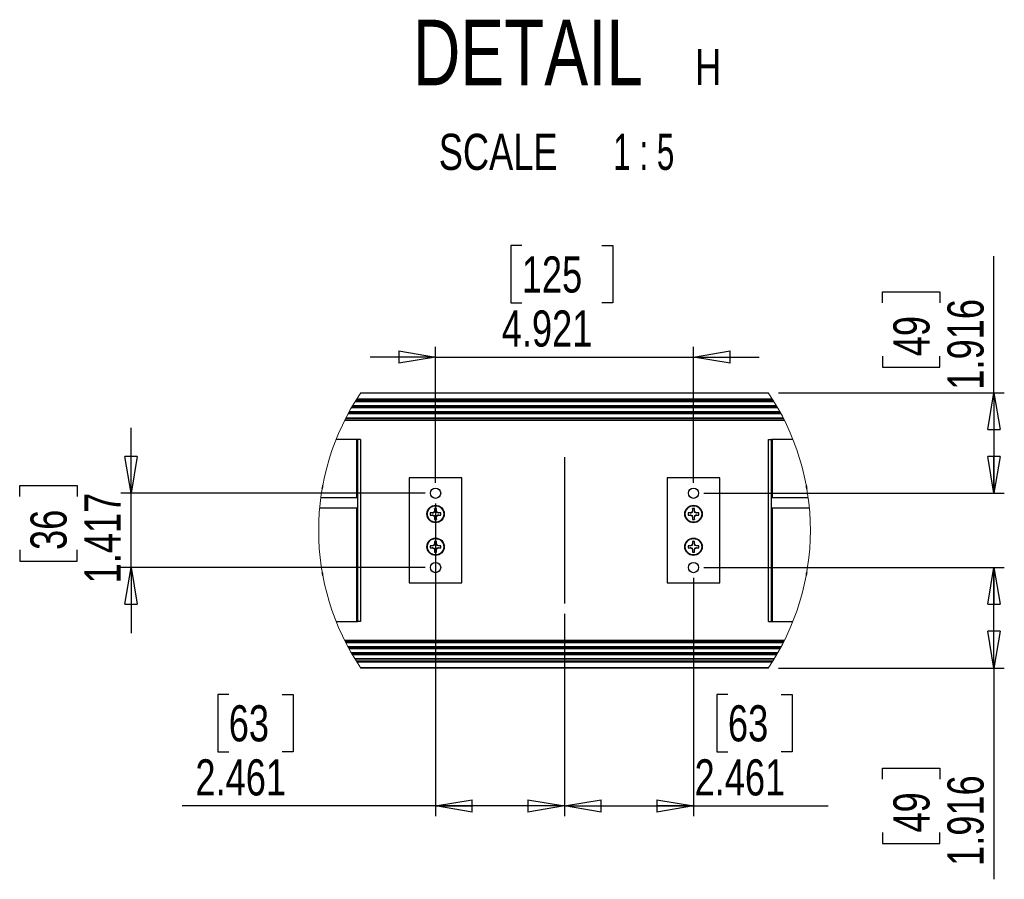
# Paper-space layout 'P3m-LR' of a CAD drawing. Header units: inches. Extents: x 0.3 to 33.8, y 0.2 to 21.7.
# Tile 33 of 56: x 24.2 to 28, y 4.4 to 7.6. Entities that reach past the tile are written whole.
import ezdxf

# ---------------------------------------------------------------- set-up
doc = ezdxf.new("R2010")
doc.units = ezdxf.units.IN
doc.header["$MEASUREMENT"] = 0
doc.layers.add('BORDERS', color=7, linetype='Continuous')
doc.styles.add('SLDTEXTSTYLE0', font='TXT', dxfattribs={"width": 0.75})
doc.styles.add('SLDTEXTSTYLE11', font='TXT', dxfattribs={"width": 0.65})
doc.dimstyles.new('SLDDIMSTYLE5', dxfattribs={"dimtxt": 0.137795, "dimasz": 0.14, "dimexe": 0, "dimexo": 0.0625, "dimgap": 0.034449, "dimtad": 1, "dimdec": 3, "dimlfac": 5, "dimrnd": 1e-09, "dimzin": 12, "dimdsep": 46, "dimtxsty": 'SLDTEXTSTYLE0', "dimblk1": 'CLOSED', "dimblk2": 'CLOSED', "dimsah": 1, "dimcen": 0.09, "dimadec": 0, "dimazin": 3, "dimtfac": 1, "dimtdec": 3, "dimtmove": 0, "dimatfit": 0, "dimldrblk": 'CLOSED', "dimfxl": 0, "dimfrac": 2, "dimtolj": 1, "dimtzin": 12, "dimarcsym": 0})
doc.dimstyles.new('SLDDIMSTYLE6', dxfattribs={"dimtxt": 0.137795, "dimasz": 0.14, "dimexe": 0, "dimexo": 0.0625, "dimgap": 0.034449, "dimtad": 1, "dimdec": 3, "dimlfac": 5, "dimrnd": 1e-09, "dimzin": 12, "dimdsep": 46, "dimtxsty": 'SLDTEXTSTYLE0', "dimblk1": 'CLOSED', "dimblk2": 'CLOSED', "dimsah": 1, "dimcen": 0.09, "dimadec": 0, "dimazin": 3, "dimtfac": 1, "dimtdec": 3, "dimtofl": 0, "dimtmove": 0, "dimatfit": 3, "dimldrblk": 'CLOSED', "dimfxl": 0, "dimfrac": 2, "dimtolj": 1, "dimtzin": 12, "dimarcsym": 0})

# ---------------------------------------------------------------- blocks, each defined once
blk = doc.blocks.new('_Closed')
at = {"color": 0, "linetype": 'ByBlock', "lineweight": -2}
for p, q in [((-1, 0.166667), (0, 0)), ((-1, 0.166667), (-1, -0.166667)), ((0, 0), (-1, -0.166667)), ((0, 0), (-1, 0))]:
    blk.add_line(p, q, dxfattribs=at)
blk = doc.blocks.new('_D_29')
at = {"layer": 'BORDERS'}
for p, q in [((25.8098, 5.7998), (25.8098, 4.6073)), ((26.3019, 5.3793), (26.3019, 4.6073)), ((25.0208, 5.0716), (24.9788, 5.0716)), ((24.9788, 5.0716), (24.9788, 4.8529)), ((25.2244, 5.0716), (25.2664, 5.0716)), ((25.2664, 5.0716), (25.2664, 4.8529)), ((24.9788, 4.8529), (25.0208, 4.8529)), ((25.2664, 4.8529), (25.2244, 4.8529)), ((25.8098, 4.6467), (24.8426, 4.6467)), ((26.3019, 4.6467), (25.8098, 4.6467))]:
    blk.add_line(p, q, dxfattribs=at)
at = {"layer": 'BORDERS', "xscale": 0.14, "yscale": 0.14, "rotation": 180.0000000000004}
blk.add_blockref('_Closed', (25.8098, 4.6467, -0.3881), dxfattribs=at)
at = {"layer": 'BORDERS', "xscale": 0.14, "yscale": 0.14}
blk.add_blockref('_Closed', (26.3019, 4.6467, -0.3881), dxfattribs=at)
at = {"layer": 'BORDERS', "char_height": 0.1378, "attachment_point": 1, "style": 'SLDTEXTSTYLE0'}
for s, insert in [('63', (25.0208, 5.0305)), ('2.461', (24.8935, 4.8243))]:
    blk.add_mtext(s, dxfattribs=dict(at, insert=insert))
blk = doc.blocks.new('_D_30')
at = {"layer": 'BORDERS'}
for p, q in [((26.794, 5.5163), (26.794, 4.6073)), ((26.3019, 5.3793), (26.3019, 4.6073)), ((26.9255, 5.0716), (26.8835, 5.0716)), ((26.8835, 5.0716), (26.8835, 4.8529)), ((27.1291, 5.0716), (27.1711, 5.0716)), ((27.1711, 5.0716), (27.1711, 4.8529)), ((26.8835, 4.8529), (26.9255, 4.8529)), ((27.1711, 4.8529), (27.1291, 4.8529)), ((26.3019, 4.6467), (26.794, 4.6467)), ((26.794, 4.6467), (27.3073, 4.6467))]:
    blk.add_line(p, q, dxfattribs=at)
at = {"layer": 'BORDERS', "xscale": 0.14, "yscale": 0.14, "rotation": 180.0000000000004}
blk.add_blockref('_Closed', (26.3019, 4.6467, -0.3881), dxfattribs=at)
at = {"layer": 'BORDERS', "xscale": 0.14, "yscale": 0.14}
blk.add_blockref('_Closed', (26.794, 4.6467, -0.3881), dxfattribs=at)
at = {"layer": 'BORDERS', "char_height": 0.1378, "attachment_point": 1, "style": 'SLDTEXTSTYLE0'}
for s, insert in [('63', (26.9255, 5.0305)), ('2.461', (26.7982, 4.8243))]:
    blk.add_mtext(s, dxfattribs=dict(at, insert=insert))
blk = doc.blocks.new('_D_31')
at = {"layer": 'BORDERS'}
for p, q in [((26.1387, 6.7834), (26.0967, 6.7834)), ((26.0967, 6.7834), (26.0967, 6.5646)), ((26.4441, 6.7834), (26.4861, 6.7834)), ((26.4861, 6.7834), (26.4861, 6.5646)), ((26.0967, 6.5646), (26.1387, 6.5646)), ((26.4861, 6.5646), (26.4441, 6.5646)), ((25.8098, 5.8785), (25.8098, 6.3978)), ((26.794, 5.8785), (26.794, 6.3978)), ((25.8098, 6.3585), (25.5598, 6.3585)), ((25.8098, 6.3585), (26.794, 6.3585)), ((26.794, 6.3585), (27.044, 6.3585))]:
    blk.add_line(p, q, dxfattribs=at)
at = {"layer": 'BORDERS', "xscale": 0.14, "yscale": 0.14}
blk.add_blockref('_Closed', (25.8098, 6.3585, -0.3881), dxfattribs=at)
at = {"layer": 'BORDERS', "xscale": 0.14, "yscale": 0.14, "rotation": 180.0000000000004}
blk.add_blockref('_Closed', (26.794, 6.3585, -0.3881), dxfattribs=at)
at = {"layer": 'BORDERS', "char_height": 0.1378, "attachment_point": 1, "style": 'SLDTEXTSTYLE0'}
for s, insert in [('125', (26.1387, 6.7423)), ('4.921', (26.0623, 6.5361))]:
    blk.add_mtext(s, dxfattribs=dict(at, insert=insert))
blk = doc.blocks.new('_D_32')
at = {"layer": 'BORDERS'}
for p, q in [((24.6481, 5.8391), (24.6481, 6.0891)), ((24.2232, 5.8262), (24.2232, 5.8682)), ((24.2232, 5.8682), (24.4419, 5.8682)), ((24.4419, 5.8682), (24.4419, 5.8262)), ((25.7704, 5.8391), (24.6087, 5.8391)), ((24.6481, 5.5557), (24.6481, 5.8391)), ((24.2232, 5.6226), (24.2232, 5.5806)), ((24.4419, 5.5806), (24.4419, 5.6226)), ((24.2232, 5.5806), (24.4419, 5.5806)), ((25.7704, 5.5557), (24.6087, 5.5557)), ((24.6481, 5.5557), (24.6481, 5.3057))]:
    blk.add_line(p, q, dxfattribs=at)
at = {"layer": 'BORDERS', "xscale": 0.14, "yscale": 0.14}
for p, rotation in [((24.6481, 5.8391, -0.3881), 270.0000000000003), ((24.6481, 5.5557, -0.3881), 90.00000000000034)]:
    blk.add_blockref('_Closed', p, dxfattribs=dict(at, rotation=rotation))
at = {"layer": 'BORDERS', "char_height": 0.1378, "attachment_point": 1, "rotation": 90, "style": 'SLDTEXTSTYLE0'}
for s, insert in [('1.417', (24.4704, 5.4953)), ('36', (24.2643, 5.6226))]:
    blk.add_mtext(s, dxfattribs=dict(at, insert=insert))
blk = doc.blocks.new('_D_33')
at = {"layer": 'BORDERS'}
for p, q in [((27.9405, 6.2224), (27.9405, 6.7432)), ((27.5156, 6.565), (27.5156, 6.607)), ((27.5156, 6.607), (27.7344, 6.607)), ((27.7344, 6.607), (27.7344, 6.565)), ((27.5156, 6.3614), (27.5156, 6.3194)), ((27.7344, 6.3194), (27.7344, 6.3614)), ((27.5156, 6.3194), (27.7344, 6.3194)), ((27.1186, 6.2224), (27.9799, 6.2224)), ((27.9405, 6.2224), (27.9405, 5.8391)), ((26.8334, 5.8391), (27.9799, 5.8391))]:
    blk.add_line(p, q, dxfattribs=at)
at = {"layer": 'BORDERS', "xscale": 0.14, "yscale": 0.14}
for p, rotation in [((27.9405, 6.2224, -0.3881), 90.0000000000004), ((27.9405, 5.8391, -0.3881), 270.0000000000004)]:
    blk.add_blockref('_Closed', p, dxfattribs=dict(at, rotation=rotation))
at = {"layer": 'BORDERS', "char_height": 0.1378, "attachment_point": 1, "rotation": 90, "style": 'SLDTEXTSTYLE0'}
for s, insert in [('1.916', (27.7629, 6.2341)), ('49', (27.5567, 6.3614))]:
    blk.add_mtext(s, dxfattribs=dict(at, insert=insert))
blk = doc.blocks.new('_D_34')
at = {"layer": 'BORDERS'}
for p, q in [((26.8334, 5.5557), (27.9799, 5.5557)), ((27.9405, 5.1724), (27.9405, 5.5557)), ((27.1186, 5.1724), (27.9799, 5.1724)), ((27.9405, 5.1724), (27.9405, 4.3667)), ((27.5156, 4.7485), (27.5156, 4.7905)), ((27.5156, 4.7905), (27.7344, 4.7905)), ((27.7344, 4.7905), (27.7344, 4.7485)), ((27.5156, 4.5449), (27.5156, 4.5029)), ((27.7344, 4.5029), (27.7344, 4.5449)), ((27.5156, 4.5029), (27.7344, 4.5029))]:
    blk.add_line(p, q, dxfattribs=at)
at = {"layer": 'BORDERS', "xscale": 0.14, "yscale": 0.14}
for p, rotation in [((27.9405, 5.5557, -0.3881), 90.0000000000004), ((27.9405, 5.1724, -0.3881), 270.0000000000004)]:
    blk.add_blockref('_Closed', p, dxfattribs=dict(at, rotation=rotation))
at = {"layer": 'BORDERS', "char_height": 0.1378, "attachment_point": 1, "rotation": 90, "style": 'SLDTEXTSTYLE0'}
for s, insert in [('1.916', (27.7629, 4.4176)), ('49', (27.5567, 4.5449))]:
    blk.add_mtext(s, dxfattribs=dict(at, insert=insert))
blk = doc.blocks.new('SW_NOTE_0_24')
at = {"layer": 'BORDERS', "color": 0, "attachment_point": 2}
for s, insert, char_height, style in [('DETAIL', (0.5117, 0.3223), 0.25, 'SLDTEXTSTYLE0'), ('H', (1.1992, 0.2105), 0.1378, 'SLDTEXTSTYLE0'), ('SCALE', (0.3981, -0.1128), 0.1378, 'SLDTEXTSTYLE0'), ('1 : 5', (0.9536, -0.1128), 0.1378, 'SLDTEXTSTYLE11')]:
    blk.add_mtext(s, dxfattribs=dict(at, insert=insert, char_height=char_height, style=style))

psp = doc.layouts.new('P3m-LR')

# ---------------------------------------------------------------- linework, layer by layer
at = {"color": 7, "linetype": 'Continuous', "lineweight": 25}
for p, q in [((25.50954, 6.1994), (27.0943, 6.1994)), ((27.0806, 6.2204), (25.52324, 6.2204)), ((25.52458, 6.2224), (27.07925, 6.2224)), ((27.1153, 6.1646), (25.48853, 6.1646)), ((27.11452, 6.16596), (25.48932, 6.16596)), ((27.11157, 6.17103), (25.49226, 6.17103)), ((27.11078, 6.17239), (25.49306, 6.17239)), ((27.10153, 6.1878), (25.50231, 6.1878)), ((27.1007, 6.18916), (25.50314, 6.18916)), ((27.09745, 6.1944), (25.50639, 6.1944)), ((27.09682, 6.1954), (25.50702, 6.1954)), ((27.09557, 6.1974), (25.50827, 6.1974)), ((27.13699, 6.12463), (25.46685, 6.12463)), ((27.13629, 6.12599), (25.46754, 6.12599)), ((27.1282, 6.1414), (25.47564, 6.1414)), ((27.12747, 6.14276), (25.47637, 6.14276)), ((27.12471, 6.14783), (25.47913, 6.14783)), ((27.12396, 6.14919), (25.47987, 6.14919)), ((27.14115, 6.1164), (25.46268, 6.1164)), ((25.46369, 6.1184), (27.14015, 6.1184)), ((25.46419, 6.1194), (27.13965, 6.1194)), ((25.50882, 6.0444), (25.43045, 6.0444)), ((25.51182, 6.0444), (25.50882, 6.0444)), ((25.50882, 6.0444), (25.50882, 5.82135)), ((25.52382, 6.0444), (25.51182, 6.0444)), ((25.51182, 6.0444), (25.51182, 5.3504)), ((25.52382, 6.0444), (25.52382, 5.3504)), ((27.07982, 5.3504), (27.07982, 6.0444)), ((27.07982, 6.0444), (27.09182, 6.0444)), ((27.09182, 5.3504), (27.09182, 6.0444)), ((27.09482, 6.0444), (27.09182, 6.0444)), ((27.17339, 6.0444), (27.09482, 6.0444)), ((27.09482, 5.82135), (27.09482, 6.0444)), ((25.70979, 5.8974), (25.70979, 5.4974)), ((25.90979, 5.8974), (25.70979, 5.8974)), ((25.90979, 5.4974), (25.90979, 5.8974)), ((26.69404, 5.8974), (26.69404, 5.4974)), ((26.89404, 5.8974), (26.69404, 5.8974)), ((26.89404, 5.4974), (26.89404, 5.8974)), ((25.51182, 5.82135), (25.37213, 5.82135)), ((27.23171, 5.82135), (27.09182, 5.82135)), ((25.36789, 5.78385), (25.51182, 5.78385)), ((25.50882, 5.78385), (25.50882, 5.3504)), ((25.79752, 5.76406), (25.78941, 5.76406)), ((25.7897, 5.7639), (25.78941, 5.76406)), ((25.7897, 5.75589), (25.78941, 5.75574)), ((25.78941, 5.75574), (25.79752, 5.75574)), ((25.79771, 5.7631), (25.7897, 5.7639)), ((25.7897, 5.75589), (25.79771, 5.7567)), ((25.80326, 5.76643), (25.79752, 5.76406)), ((25.79771, 5.7631), (25.79752, 5.76406)), ((25.79771, 5.7567), (25.79752, 5.75574)), ((25.79752, 5.75574), (25.80326, 5.75336)), ((25.79771, 5.7567), (25.80436, 5.75447)), ((25.80563, 5.77217), (25.80326, 5.76643)), ((25.80436, 5.76533), (25.80326, 5.76643)), ((25.80436, 5.75447), (25.80326, 5.75336)), ((25.80326, 5.75336), (25.80563, 5.74763)), ((25.80659, 5.77198), (25.80436, 5.76533)), ((25.80563, 5.78028), (25.80563, 5.77217)), ((25.80579, 5.77999), (25.80563, 5.78028)), ((25.80659, 5.77198), (25.80563, 5.77217)), ((25.80579, 5.77999), (25.80659, 5.77198)), ((25.81299, 5.77198), (25.8138, 5.77999)), ((25.81299, 5.77198), (25.81395, 5.77217)), ((25.81299, 5.74782), (25.81522, 5.75447)), ((25.8138, 5.77999), (25.81395, 5.78028)), ((25.81395, 5.77217), (25.81395, 5.78028)), ((25.81633, 5.76643), (25.81395, 5.77217)), ((25.81395, 5.74763), (25.81633, 5.75336)), ((25.81522, 5.76533), (25.81633, 5.76643)), ((25.82187, 5.7631), (25.81522, 5.76533)), ((25.81522, 5.75447), (25.81633, 5.75336)), ((25.82206, 5.76406), (25.81633, 5.76643)), ((25.81633, 5.75336), (25.82206, 5.75574)), ((25.82187, 5.7631), (25.82206, 5.76406)), ((25.82989, 5.7639), (25.82187, 5.7631)), ((25.82187, 5.7567), (25.82206, 5.75574)), ((25.82187, 5.7567), (25.82989, 5.75589)), ((25.83017, 5.76406), (25.82206, 5.76406)), ((25.82206, 5.75574), (25.83017, 5.75574)), ((25.82989, 5.7639), (25.83017, 5.76406)), ((25.82989, 5.75589), (25.83017, 5.75574)), ((26.78177, 5.76406), (26.77366, 5.76406)), ((26.77395, 5.7639), (26.77366, 5.76406)), ((26.77395, 5.75589), (26.77366, 5.75574)), ((26.77366, 5.75574), (26.78177, 5.75574)), ((26.78197, 5.7631), (26.77395, 5.7639)), ((26.77395, 5.75589), (26.78197, 5.7567)), ((26.78751, 5.76643), (26.78177, 5.76406)), ((26.78197, 5.7631), (26.78177, 5.76406)), ((26.78197, 5.7567), (26.78177, 5.75574)), ((26.78177, 5.75574), (26.78751, 5.75336)), ((26.78197, 5.7567), (26.78861, 5.75447)), ((26.78988, 5.77217), (26.78751, 5.76643)), ((26.78861, 5.76533), (26.78751, 5.76643)), ((26.78861, 5.75447), (26.78751, 5.75336)), ((26.78751, 5.75336), (26.78988, 5.74763)), ((26.79084, 5.77198), (26.78861, 5.76533)), ((26.78988, 5.78028), (26.78988, 5.77217)), ((26.79004, 5.77999), (26.78988, 5.78028)), ((26.79084, 5.77198), (26.78988, 5.77217)), ((26.79004, 5.77999), (26.79084, 5.77198)), ((26.79725, 5.77198), (26.79805, 5.77999)), ((26.79725, 5.77198), (26.7982, 5.77217)), ((26.79725, 5.74782), (26.79948, 5.75447)), ((26.79805, 5.77999), (26.7982, 5.78028)), ((26.7982, 5.77217), (26.7982, 5.78028)), ((26.80058, 5.76643), (26.7982, 5.77217)), ((26.7982, 5.74763), (26.80058, 5.75336)), ((26.79948, 5.76533), (26.80058, 5.76643)), ((26.80612, 5.7631), (26.79948, 5.76533)), ((26.79948, 5.75447), (26.80058, 5.75336)), ((26.80631, 5.76406), (26.80058, 5.76643)), ((26.80058, 5.75336), (26.80631, 5.75574)), ((26.80612, 5.7631), (26.80631, 5.76406)), ((26.81414, 5.7639), (26.80612, 5.7631)), ((26.80612, 5.7567), (26.80631, 5.75574)), ((26.80612, 5.7567), (26.81414, 5.75589)), ((26.81442, 5.76406), (26.80631, 5.76406)), ((26.80631, 5.75574), (26.81442, 5.75574)), ((26.81414, 5.7639), (26.81442, 5.76406)), ((26.81414, 5.75589), (26.81442, 5.75574)), ((27.09182, 5.78385), (27.23594, 5.78385)), ((27.09482, 5.3504), (27.09482, 5.78385)), ((25.80659, 5.74782), (25.80563, 5.74763)), ((25.80563, 5.74763), (25.80563, 5.73952)), ((25.80579, 5.7398), (25.80563, 5.73952)), ((25.80659, 5.74782), (25.80579, 5.7398)), ((25.81299, 5.74782), (25.81395, 5.74763)), ((25.8138, 5.7398), (25.81299, 5.74782)), ((25.8138, 5.7398), (25.81395, 5.73952)), ((25.81395, 5.73952), (25.81395, 5.74763)), ((26.79084, 5.74782), (26.78988, 5.74763)), ((26.78988, 5.74763), (26.78988, 5.73952)), ((26.79004, 5.7398), (26.78988, 5.73952)), ((26.79084, 5.74782), (26.79004, 5.7398)), ((26.79725, 5.74782), (26.7982, 5.74763)), ((26.79805, 5.7398), (26.79725, 5.74782)), ((26.79805, 5.7398), (26.7982, 5.73952)), ((26.7982, 5.73952), (26.7982, 5.74763)), ((25.79752, 5.63906), (25.78941, 5.63906)), ((25.7897, 5.6389), (25.78941, 5.63906)), ((25.79771, 5.6381), (25.7897, 5.6389)), ((25.80326, 5.64143), (25.79752, 5.63906)), ((25.79771, 5.6381), (25.79752, 5.63906)), ((25.80563, 5.64717), (25.80326, 5.64143)), ((25.80436, 5.64033), (25.80326, 5.64143)), ((25.80659, 5.64698), (25.80436, 5.64033)), ((25.80563, 5.65528), (25.80563, 5.64717)), ((25.80579, 5.65499), (25.80563, 5.65528)), ((25.80659, 5.64698), (25.80563, 5.64717)), ((25.80579, 5.65499), (25.80659, 5.64698)), ((25.81299, 5.64698), (25.8138, 5.65499)), ((25.81299, 5.64698), (25.81395, 5.64717)), ((25.8138, 5.65499), (25.81395, 5.65528)), ((25.81395, 5.64717), (25.81395, 5.65528)), ((25.81633, 5.64143), (25.81395, 5.64717)), ((25.81522, 5.64033), (25.81633, 5.64143)), ((25.82187, 5.6381), (25.81522, 5.64033)), ((25.82206, 5.63906), (25.81633, 5.64143)), ((25.82187, 5.6381), (25.82206, 5.63906)), ((25.82989, 5.6389), (25.82187, 5.6381)), ((25.83017, 5.63906), (25.82206, 5.63906)), ((25.82989, 5.6389), (25.83017, 5.63906)), ((26.78177, 5.63906), (26.77366, 5.63906)), ((26.77395, 5.6389), (26.77366, 5.63906)), ((26.78197, 5.6381), (26.77395, 5.6389)), ((26.78751, 5.64143), (26.78177, 5.63906)), ((26.78197, 5.6381), (26.78177, 5.63906)), ((26.78988, 5.64717), (26.78751, 5.64143)), ((26.78861, 5.64033), (26.78751, 5.64143)), ((26.79084, 5.64698), (26.78861, 5.64033)), ((26.78988, 5.65528), (26.78988, 5.64717)), ((26.79004, 5.65499), (26.78988, 5.65528)), ((26.79084, 5.64698), (26.78988, 5.64717)), ((26.79004, 5.65499), (26.79084, 5.64698)), ((26.79725, 5.64698), (26.79805, 5.65499)), ((26.79725, 5.64698), (26.7982, 5.64717)), ((26.79805, 5.65499), (26.7982, 5.65528)), ((26.7982, 5.64717), (26.7982, 5.65528)), ((26.80058, 5.64143), (26.7982, 5.64717)), ((26.79948, 5.64033), (26.80058, 5.64143)), ((26.80612, 5.6381), (26.79948, 5.64033)), ((26.80631, 5.63906), (26.80058, 5.64143)), ((26.80612, 5.6381), (26.80631, 5.63906)), ((26.81414, 5.6389), (26.80612, 5.6381)), ((26.81442, 5.63906), (26.80631, 5.63906)), ((26.81414, 5.6389), (26.81442, 5.63906)), ((25.7897, 5.63089), (25.78941, 5.63074)), ((25.78941, 5.63074), (25.79752, 5.63074)), ((25.7897, 5.63089), (25.79771, 5.6317)), ((25.79771, 5.6317), (25.79752, 5.63074)), ((25.79752, 5.63074), (25.80326, 5.62836)), ((25.79771, 5.6317), (25.80436, 5.62947)), ((25.80436, 5.62947), (25.80326, 5.62836)), ((25.80326, 5.62836), (25.80563, 5.62263)), ((25.80659, 5.62282), (25.80563, 5.62263)), ((25.80563, 5.62263), (25.80563, 5.61452)), ((25.80579, 5.6148), (25.80563, 5.61452)), ((25.80659, 5.62282), (25.80579, 5.6148)), ((25.81299, 5.62282), (25.81522, 5.62947)), ((25.81299, 5.62282), (25.81395, 5.62263)), ((25.8138, 5.6148), (25.81299, 5.62282)), ((25.8138, 5.6148), (25.81395, 5.61452)), ((25.81395, 5.62263), (25.81633, 5.62836)), ((25.81395, 5.61452), (25.81395, 5.62263)), ((25.81522, 5.62947), (25.81633, 5.62836)), ((25.81633, 5.62836), (25.82206, 5.63074)), ((25.82187, 5.6317), (25.82989, 5.63089)), ((25.82187, 5.6317), (25.82206, 5.63074)), ((25.82206, 5.63074), (25.83017, 5.63074)), ((25.82989, 5.63089), (25.83017, 5.63074)), ((26.77395, 5.63089), (26.77366, 5.63074)), ((26.77366, 5.63074), (26.78177, 5.63074)), ((26.77395, 5.63089), (26.78197, 5.6317)), ((26.78197, 5.6317), (26.78177, 5.63074)), ((26.78177, 5.63074), (26.78751, 5.62836)), ((26.78197, 5.6317), (26.78861, 5.62947)), ((26.78861, 5.62947), (26.78751, 5.62836)), ((26.78751, 5.62836), (26.78988, 5.62263)), ((26.79084, 5.62282), (26.78988, 5.62263)), ((26.78988, 5.62263), (26.78988, 5.61452)), ((26.79004, 5.6148), (26.78988, 5.61452)), ((26.79084, 5.62282), (26.79004, 5.6148)), ((26.79725, 5.62282), (26.79948, 5.62947)), ((26.79725, 5.62282), (26.7982, 5.62263)), ((26.79805, 5.6148), (26.79725, 5.62282)), ((26.79805, 5.6148), (26.7982, 5.61452)), ((26.7982, 5.62263), (26.80058, 5.62836)), ((26.7982, 5.61452), (26.7982, 5.62263)), ((26.79948, 5.62947), (26.80058, 5.62836)), ((26.80058, 5.62836), (26.80631, 5.63074)), ((26.80612, 5.6317), (26.81414, 5.63089)), ((26.80612, 5.6317), (26.80631, 5.63074)), ((26.80631, 5.63074), (26.81442, 5.63074)), ((26.81414, 5.63089), (26.81442, 5.63074)), ((25.70979, 5.4974), (25.90979, 5.4974)), ((26.69404, 5.4974), (26.89404, 5.4974)), ((25.43045, 5.3504), (25.50882, 5.3504)), ((25.50882, 5.3504), (25.51182, 5.3504)), ((25.52382, 5.3504), (25.51182, 5.3504)), ((27.07982, 5.3504), (27.09182, 5.3504)), ((27.09182, 5.3504), (27.09482, 5.3504)), ((27.09482, 5.3504), (27.17339, 5.3504)), ((25.46268, 5.2784), (27.14115, 5.2784)), ((27.14015, 5.2764), (25.46369, 5.2764)), ((27.13965, 5.2754), (25.46419, 5.2754)), ((27.13699, 5.27016), (25.46685, 5.27016)), ((27.13629, 5.2688), (25.46754, 5.2688)), ((27.1282, 5.25339), (25.47564, 5.25339)), ((27.12747, 5.25203), (25.47637, 5.25203)), ((27.12471, 5.24696), (25.47913, 5.24696)), ((27.12396, 5.2456), (25.47987, 5.2456)), ((27.1153, 5.23019), (25.48853, 5.23019)), ((27.11452, 5.22883), (25.48932, 5.22883)), ((27.11157, 5.22376), (25.49226, 5.22376)), ((27.11078, 5.2224), (25.49306, 5.2224)), ((27.10153, 5.20699), (25.50231, 5.20699)), ((27.1007, 5.20563), (25.50314, 5.20563)), ((25.50639, 5.2004), (27.09745, 5.2004)), ((25.50702, 5.1994), (27.09682, 5.1994)), ((25.50827, 5.1974), (27.09557, 5.1974)), ((27.0943, 5.1954), (25.50954, 5.1954)), ((25.52324, 5.1744), (27.0806, 5.1744)), ((27.07925, 5.1724), (25.52458, 5.1724))]:
    psp.add_line(p, q, dxfattribs=at)
at = {"color": 7, "linetype": 'Continuous', "lineweight": 25, "flags": 128}
for points in [[(25.37782, 5.85841), (25.37794, 5.85864), (25.3794, 5.86722)], [(27.22462, 5.86623), (27.22458, 5.86439), (27.22556, 5.861)], [(25.37894, 5.53012), (25.37829, 5.53501), (25.37792, 5.53583)], [(27.22645, 5.53891), (27.22407, 5.5317), (27.22395, 5.52495)], [(27.22564, 5.53425), (27.22476, 5.53158), (27.22471, 5.52909)]]:
    psp.add_lwpolyline(points, dxfattribs=at)
at = {"color": 7, "linetype": 'Continuous', "lineweight": 25}
for centre, radius in [((25.80979, 5.83913), 0.01969), ((26.79404, 5.83913), 0.01969), ((25.80979, 5.7599), 0.0332), ((25.80979, 5.7599), 0.0312), ((26.79404, 5.7599), 0.0332), ((26.79404, 5.7599), 0.0312), ((25.80979, 5.6349), 0.0332), ((25.80979, 5.6349), 0.0312), ((26.79404, 5.6349), 0.0332), ((26.79404, 5.6349), 0.0312), ((25.80979, 5.55567), 0.01969), ((26.79404, 5.55567), 0.01969)]:
    psp.add_circle(centre, radius, dxfattribs=at)
at = {"color": 7, "linetype": 'Continuous', "lineweight": 18}
for start, end in [(145.96552, 214.03448), (360, 34.03448), (325.96551, 0.00001)]:
    psp.add_arc((26.30192, 5.6974), 0.93802, start, end, dxfattribs=at)
at = {"color": 7, "linetype": 'Continuous', "lineweight": 25}
for centre, radius, start, end in [((25.3598, 5.86646), 0.02045, 329.53367, 10.11985), ((27.24872, 5.86648), 0.02493, 172.81601, 207.43464), ((25.80979, 5.7599), 0.0208, 168.46201, 191.53799), ((25.80979, 5.7599), 0.02049, 168.72483, 191.27517), ((25.80979, 5.7599), 0.0208, 78.46302, 101.53698), ((25.80979, 5.7599), 0.02049, 78.72381, 101.27619), ((25.80979, 5.7599), 0.02049, 348.72317, 11.27683), ((25.80979, 5.7599), 0.0208, 348.46281, 11.53719), ((26.79404, 5.7599), 0.0208, 168.46281, 191.53719), ((26.79404, 5.7599), 0.02049, 168.72317, 191.27683), ((26.79404, 5.7599), 0.0208, 78.46302, 101.53698), ((26.79404, 5.7599), 0.02049, 78.72381, 101.27619), ((26.79404, 5.7599), 0.02049, 348.72483, 11.27517), ((26.79405, 5.7599), 0.0208, 348.46201, 11.53799), ((25.80979, 5.7599), 0.0208, 258.46312, 281.53688), ((25.80979, 5.7599), 0.02049, 258.72392, 281.27608), ((26.79404, 5.7599), 0.0208, 258.46312, 281.53688), ((26.79404, 5.7599), 0.02049, 258.72392, 281.27608), ((25.80979, 5.6349), 0.0208, 168.46201, 191.53799), ((25.80979, 5.6349), 0.02049, 168.72483, 191.27517), ((25.80979, 5.6349), 0.0208, 78.46312, 101.53688), ((25.80979, 5.6349), 0.02049, 78.72392, 101.27608), ((25.80979, 5.6349), 0.02049, 348.72317, 11.27683), ((25.80979, 5.6349), 0.0208, 348.46281, 11.53719), ((26.79404, 5.6349), 0.0208, 168.46281, 191.53719), ((26.79404, 5.6349), 0.02049, 168.72317, 191.27683), ((26.79404, 5.6349), 0.0208, 78.46312, 101.53688), ((26.79404, 5.6349), 0.02049, 78.72392, 101.27608), ((26.79404, 5.6349), 0.02049, 348.72483, 11.27517), ((26.79405, 5.6349), 0.0208, 348.46201, 11.53799), ((25.80979, 5.6349), 0.0208, 258.46302, 281.53698), ((25.80979, 5.6349), 0.02049, 258.72381, 281.27619), ((26.79404, 5.6349), 0.0208, 258.46302, 281.53698), ((26.79404, 5.6349), 0.02049, 258.72381, 281.27619), ((25.36112, 5.52827), 0.01926, 348.39931, 31.98324)]:
    psp.add_arc(centre, radius, start, end, dxfattribs=at)
for points, knots in [([(25.80436, 5.76533), (25.80276, 5.76477), (25.80055, 5.764), (25.79832, 5.76329), (25.79771, 5.7631)], [0, 0, 0, 0, 0.7260671, 1, 1, 1, 1]), ([(25.80436, 5.75447), (25.80492, 5.75286), (25.80569, 5.75066), (25.8064, 5.74843), (25.80659, 5.74782)], [0, 0, 0, 0, 0.7260684, 1, 1, 1, 1]), ([(25.81522, 5.76533), (25.81467, 5.76693), (25.8139, 5.76914), (25.81319, 5.77137), (25.81299, 5.77198)], [0, 0, 0, 0, 0.72606832, 1, 1, 1, 1]), ([(25.81522, 5.75447), (25.81683, 5.75502), (25.81903, 5.75579), (25.82126, 5.7565), (25.82187, 5.7567)], [0, 0, 0, 0, 0.7260689, 1, 1, 1, 1]), ([(26.78861, 5.76533), (26.78701, 5.76477), (26.7848, 5.764), (26.78258, 5.76329), (26.78197, 5.7631)], [0, 0, 0, 0, 0.7260689, 1, 1, 1, 1]), ([(26.78861, 5.75447), (26.78917, 5.75286), (26.78994, 5.75066), (26.79065, 5.74843), (26.79084, 5.74782)], [0, 0, 0, 0, 0.7260678, 1, 1, 1, 1]), ([(26.79948, 5.76533), (26.79892, 5.76693), (26.79815, 5.76914), (26.79744, 5.77137), (26.79725, 5.77198)], [0, 0, 0, 0, 0.7260689, 1, 1, 1, 1]), ([(26.79948, 5.75447), (26.80108, 5.75502), (26.80329, 5.75579), (26.80551, 5.7565), (26.80612, 5.7567)], [0, 0, 0, 0, 0.7260671, 1, 1, 1, 1]), ([(25.80436, 5.64033), (25.80276, 5.63977), (25.80055, 5.639), (25.79832, 5.63829), (25.79771, 5.6381)], [0, 0, 0, 0, 0.7260671, 1, 1, 1, 1]), ([(25.81522, 5.64033), (25.81467, 5.64193), (25.8139, 5.64414), (25.81319, 5.64637), (25.81299, 5.64698)], [0, 0, 0, 0, 0.7260678, 1, 1, 1, 1]), ([(26.78861, 5.64033), (26.78701, 5.63977), (26.7848, 5.639), (26.78258, 5.63829), (26.78197, 5.6381)], [0, 0, 0, 0, 0.7260689, 1, 1, 1, 1]), ([(26.79948, 5.64033), (26.79892, 5.64193), (26.79815, 5.64414), (26.79744, 5.64637), (26.79725, 5.64698)], [0, 0, 0, 0, 0.7260684, 1, 1, 1, 1]), ([(25.80436, 5.62947), (25.80492, 5.62786), (25.80569, 5.62566), (25.8064, 5.62343), (25.80659, 5.62282)], [0, 0, 0, 0, 0.7260689, 1, 1, 1, 1]), ([(25.81522, 5.62947), (25.81683, 5.63002), (25.81903, 5.63079), (25.82126, 5.6315), (25.82187, 5.6317)], [0, 0, 0, 0, 0.7260689, 1, 1, 1, 1]), ([(26.78861, 5.62947), (26.78917, 5.62786), (26.78994, 5.62566), (26.79065, 5.62343), (26.79084, 5.62282)], [0, 0, 0, 0, 0.72606832, 1, 1, 1, 1]), ([(26.79948, 5.62947), (26.80108, 5.63002), (26.80329, 5.63079), (26.80551, 5.6315), (26.80612, 5.6317)], [0, 0, 0, 0, 0.7260671, 1, 1, 1, 1])]:
    psp.add_open_spline(points, degree=3, knots=knots, dxfattribs=at)
at = {"layer": 'BORDERS', "linetype": 'Continuous', "ltscale": 2}
psp.add_line((26.30192, 5.97614), (26.30192, 5.41866), dxfattribs=at)

# ---------------------------------------------------------------- block references
at = {"layer": 'BORDERS'}
psp.add_blockref('SW_NOTE_0_24', (25.65066, 7.32275), dxfattribs=at)

# ---------------------------------------------------------------- dimensions: what is measured, and where the dimension line sits
for base, p1, p2, dimstyle, picture, middle in [((26.79404, 6.35847), (25.80979, 5.83913), (26.79404, 5.83913), 'SLDDIMSTYLE5', '_D_31', (26.29139, 6.35847)), ((25.80979, 4.6467), (26.30192, 5.41866), (25.80979, 5.83913), 'SLDDIMSTYLE6', '_D_29', (25.12262, 4.6467)), ((26.79404, 4.6467), (26.30192, 5.41866), (26.79404, 5.55567), 'SLDDIMSTYLE6', '_D_30', (27.02731, 4.6467))]:
    dim = psp.add_linear_dim(base=base, p1=p1, p2=p2, dimstyle=dimstyle, dxfattribs=at)
    dim.commit()
    dim.dimension.update_dxf_attribs({"geometry": picture, "text_midpoint": middle, "dimtype": 160})
for base, p1, p2, dimstyle, picture, middle in [((27.94053, 5.83913), (27.07925, 6.2224), (26.79404, 5.83913), 'SLDDIMSTYLE6', '_D_33', (27.94053, 6.46319)), ((24.64807, 5.83913), (25.80979, 5.55567), (25.80979, 5.83913), 'SLDDIMSTYLE5', '_D_32', (24.64807, 5.7244)), ((27.94053, 5.55567), (27.07925, 5.1724), (26.79404, 5.55567), 'SLDDIMSTYLE6', '_D_34', (27.94053, 4.6467))]:
    dim = psp.add_linear_dim(base=base, p1=p1, p2=p2, angle=90, dimstyle=dimstyle, dxfattribs=at)
    dim.commit()
    dim.dimension.update_dxf_attribs({"geometry": picture, "text_midpoint": middle, "dimtype": 160})

doc.saveas('drawing.dxf')
